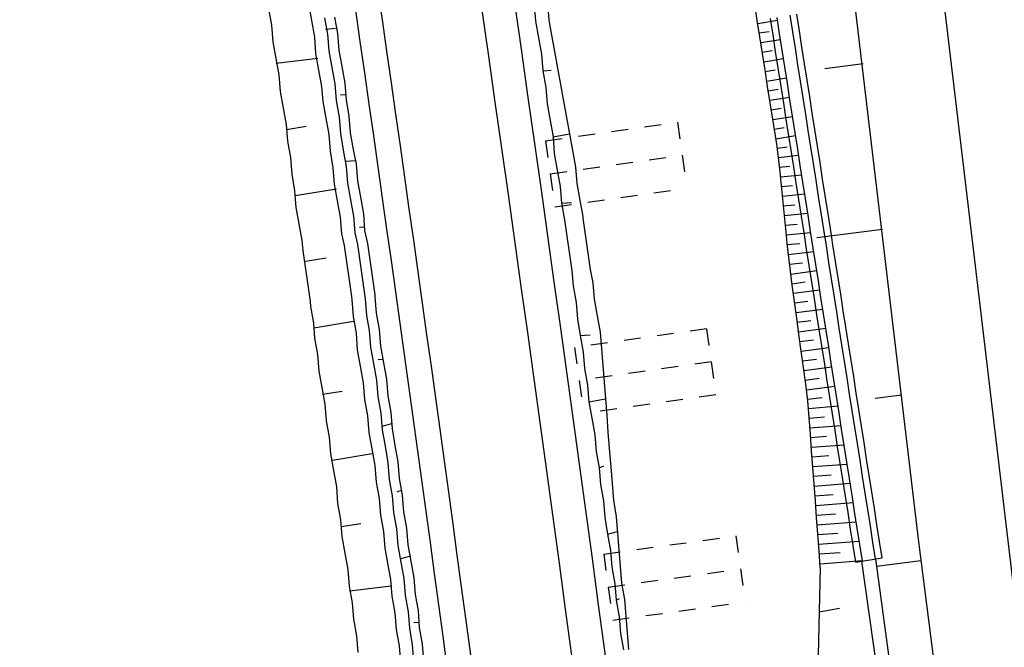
# Model space of a CAD drawing. Extents: x 447693 to 448165, y 439527 to 440695.
# Tile 27 of 88: x 447888 to 447917, y 439774 to 439793. Entities that reach past the tile are written whole.
import ezdxf

# ---------------------------------------------------------------- set-up
doc = ezdxf.new("R2010")
doc.units = 0
doc.header["$LTSCALE"] = 2
doc.header["$MEASUREMENT"] = 0
for name, pattern in [('ACAD_ISO05W100', [0.5, 0.25, -0.25]), ('AUSGEZOGEN', [0]), ('PUNKTX2', [0.5, 0.25, -0.25])]:
    doc.linetypes.add(name, pattern=pattern)
for name, color, linetype in [('DB-GRABEN', 15, 'AUSGEZOGEN'), ('DB-HZV-Stützscheiben', 15, 'CONTINUOUS'), ('DB-Ingenieurbauwerke', 15, 'CONTINUOUS'), ('DB-Regenrückhaltebecken_605', 15, 'CONTINUOUS'), ('DB-Wegboeschungen', 15, 'CONTINUOUS'), ('DB-Wege', 15, 'CONTINUOUS'), ('FBRTOP', 250, 'AUSGEZOGEN')]:
    doc.layers.add(name, color=color, linetype=linetype)

msp = doc.modelspace()

# ---------------------------------------------------------------- linework, layer by layer
at = {"layer": 'DB-GRABEN', "linetype": 'Continuous'}
for p, q in [((447912.19, 439797.257), (447914.547, 439777.396)), ((447912.898, 439791.652), (447911.744, 439791.506)), ((447913.475, 439786.685), (447911.505, 439786.436)), ((447914.052, 439781.718), (447913.252, 439781.617)), ((447914.547, 439777.396), (447915.174, 439772.436)), ((447913.266, 439776.807), (447913.878, 439772.322)), ((447911.61, 439776.547), (447911.497, 439772.022)), ((447912.841, 439776.741), (447914.401, 439765.849)), ((447914.629, 439776.751), (447913.298, 439776.583)), ((447911.577, 439775.221), (447912.187, 439775.334))]:
    msp.add_line(p, q, dxfattribs=at)
at = {"layer": 'DB-HZV-Stützscheiben', "linetype": 'PUNKTX2'}
for p, q in [((447903.37, 439789.342), (447907.331, 439789.903)), ((447907.331, 439789.903), (447907.611, 439787.923)), ((447903.37, 439789.342), (447903.651, 439787.362)), ((447903.651, 439787.362), (447907.611, 439787.923)), ((447908.199, 439783.706), (447904.238, 439783.15)), ((447908.199, 439783.706), (447908.477, 439781.726)), ((447904.238, 439783.15), (447904.516, 439781.169)), ((447908.477, 439781.726), (447904.516, 439781.169)), ((447905.115, 439776.953), (447909.078, 439777.497)), ((447909.078, 439777.497), (447909.35, 439775.515)), ((447905.115, 439776.953), (447905.387, 439774.971)), ((447905.387, 439774.971), (447909.35, 439775.515))]:
    msp.add_line(p, q, dxfattribs=at)
at = {"layer": 'DB-HZV-Stützscheiben', "linetype": 'ACAD_ISO05W100'}
for p, q in [((447903.511, 439788.352), (447907.471, 439788.913)), ((447908.338, 439782.716), (447904.377, 439782.16)), ((447905.251, 439775.962), (447909.214, 439776.506))]:
    msp.add_line(p, q, dxfattribs=at)
at = {"layer": 'DB-Ingenieurbauwerke', "linetype": 'Continuous'}
for p, q in [((447907.114, 439862.373), (447916.08, 439787.026)), ((447916.08, 439787.026), (447927.896, 439687.722))]:
    msp.add_line(p, q, dxfattribs=at)
at = {"layer": 'DB-Regenrückhaltebecken_605', "linetype": 'Continuous'}
for p, q in [((447909.719, 439792.953), (447909.642, 439793.447)), ((447910.192, 439792.521), (447910.114, 439793.015)), ((447910.389, 439792.552), (447910.312, 439793.046)), ((447910.785, 439792.614), (447910.707, 439793.108)), ((447910.982, 439792.645), (447910.905, 439793.139)), ((447909.797, 439792.459), (447909.719, 439792.953)), ((447909.732, 439792.867), (447910.325, 439792.963)), ((447909.778, 439792.579), (447910.074, 439792.627)), ((447909.874, 439791.965), (447909.797, 439792.459)), ((447910.269, 439792.027), (447910.192, 439792.521)), ((447910.467, 439792.058), (447910.389, 439792.552)), ((447910.862, 439792.12), (447910.785, 439792.614)), ((447911.06, 439792.151), (447910.982, 439792.645)), ((447909.823, 439792.29), (447910.415, 439792.386)), ((447910.94, 439791.626), (447910.862, 439792.12)), ((447911.137, 439791.657), (447911.06, 439792.151)), ((447909.868, 439792.002), (447910.165, 439792.05)), ((447909.952, 439791.471), (447909.874, 439791.965)), ((447910.347, 439791.533), (447910.269, 439792.027)), ((447910.544, 439791.564), (447910.467, 439792.058)), ((447909.914, 439791.714), (447910.506, 439791.809)), ((447910.424, 439791.039), (447910.347, 439791.533)), ((447910.622, 439791.07), (447910.544, 439791.564)), ((447911.017, 439791.132), (447910.94, 439791.626)), ((447911.215, 439791.163), (447911.137, 439791.657)), ((447910.029, 439790.977), (447909.952, 439791.471)), ((447909.959, 439791.425), (447910.255, 439791.473)), ((447910.004, 439791.137), (447910.597, 439791.232)), ((447910.107, 439790.483), (447910.029, 439790.977)), ((447910.502, 439790.545), (447910.424, 439791.039)), ((447910.7, 439790.576), (447910.622, 439791.07)), ((447911.095, 439790.638), (447911.017, 439791.132)), ((447911.292, 439790.669), (447911.215, 439791.163)), ((447910.049, 439790.848), (447910.346, 439790.896)), ((447910.095, 439790.56), (447910.687, 439790.655)), ((447911.172, 439790.144), (447911.095, 439790.638)), ((447911.37, 439790.175), (447911.292, 439790.669)), ((447910.184, 439789.989), (447910.107, 439790.483)), ((447910.58, 439790.051), (447910.502, 439790.545)), ((447910.777, 439790.082), (447910.7, 439790.576)), ((447910.14, 439790.272), (447910.436, 439790.319)), ((447910.185, 439789.984), (447910.778, 439790.077)), ((447910.657, 439789.557), (447910.58, 439790.051)), ((447910.855, 439789.588), (447910.777, 439790.082)), ((447911.25, 439789.65), (447911.172, 439790.144)), ((447911.447, 439789.681), (447911.37, 439790.175)), ((447910.262, 439789.495), (447910.184, 439789.989)), ((447910.23, 439789.696), (447910.527, 439789.742)), ((447910.302, 439789.248), (447910.262, 439789.495)), ((447910.276, 439789.408), (447910.869, 439789.499)), ((447910.735, 439789.063), (447910.657, 439789.557)), ((447910.932, 439789.094), (447910.855, 439789.588)), ((447911.327, 439789.156), (447911.25, 439789.65)), ((447911.525, 439789.187), (447911.447, 439789.681)), ((447910.339, 439789.001), (447910.302, 439789.248)), ((447910.322, 439789.125), (447910.618, 439789.166)), ((447911.602, 439788.693), (447911.525, 439789.187)), ((447910.369, 439788.752), (447910.339, 439789.001)), ((447910.359, 439788.842), (447910.961, 439788.911)), ((447910.812, 439788.569), (447910.735, 439789.063)), ((447911.01, 439788.6), (447910.932, 439789.094)), ((447911.405, 439788.662), (447911.327, 439789.156)), ((447910.394, 439788.503), (447910.369, 439788.752)), ((447910.389, 439788.556), (447910.698, 439788.587)), ((447911.087, 439788.106), (447911.01, 439788.6)), ((447911.482, 439788.168), (447911.405, 439788.662)), ((447911.68, 439788.199), (447911.602, 439788.693)), ((447910.443, 439788.005), (447910.394, 439788.503)), ((447910.417, 439788.267), (447911.052, 439788.328)), ((447910.89, 439788.075), (447910.812, 439788.569)), ((447910.493, 439787.507), (447910.443, 439788.005)), ((447910.446, 439787.976), (447910.772, 439788.008)), ((447910.967, 439787.581), (447910.89, 439788.075)), ((447911.165, 439787.612), (447911.087, 439788.106)), ((447911.56, 439787.674), (447911.482, 439788.168)), ((447911.758, 439787.705), (447911.68, 439788.199)), ((447910.475, 439787.686), (447911.143, 439787.75)), ((447911.835, 439787.211), (447911.758, 439787.705)), ((447910.543, 439787.008), (447910.493, 439787.507)), ((447910.504, 439787.395), (447910.846, 439787.428)), ((447911.045, 439787.087), (447910.967, 439787.581)), ((447911.242, 439787.118), (447911.165, 439787.612)), ((447911.637, 439787.18), (447911.56, 439787.674)), ((447910.533, 439787.105), (447911.234, 439787.172)), ((447911.32, 439786.624), (447911.242, 439787.118)), ((447911.715, 439786.686), (447911.637, 439787.18)), ((447911.913, 439786.717), (447911.835, 439787.211)), ((447910.593, 439786.51), (447910.543, 439787.008)), ((447910.562, 439786.814), (447910.921, 439786.849)), ((447911.122, 439786.593), (447911.045, 439787.087)), ((447910.591, 439786.524), (447911.325, 439786.594)), ((447910.617, 439786.261), (447910.593, 439786.51)), ((447911.2, 439786.099), (447911.122, 439786.593)), ((447911.397, 439786.13), (447911.32, 439786.624)), ((447911.793, 439786.192), (447911.715, 439786.686)), ((447911.99, 439786.223), (447911.913, 439786.717)), ((447910.642, 439786.012), (447910.617, 439786.261)), ((447910.62, 439786.231), (447910.995, 439786.269)), ((447912.068, 439785.729), (447911.99, 439786.223)), ((447910.703, 439785.515), (447910.642, 439786.012)), ((447910.651, 439785.936), (447911.414, 439786.023)), ((447911.277, 439785.605), (447911.2, 439786.099)), ((447911.475, 439785.636), (447911.397, 439786.13)), ((447911.87, 439785.698), (447911.793, 439786.192)), ((447910.687, 439785.641), (447911.073, 439785.69)), ((447911.553, 439785.142), (447911.475, 439785.636)), ((447911.948, 439785.204), (447911.87, 439785.698)), ((447912.145, 439785.235), (447912.068, 439785.729)), ((447910.77, 439785.02), (447910.703, 439785.515)), ((447910.725, 439785.35), (447911.504, 439785.453)), ((447911.355, 439785.111), (447911.277, 439785.605)), ((447910.765, 439785.06), (447911.157, 439785.112)), ((447911.432, 439784.617), (447911.355, 439785.111)), ((447911.63, 439784.648), (447911.553, 439785.142)), ((447912.025, 439784.711), (447911.948, 439785.204)), ((447912.223, 439784.742), (447912.145, 439785.235)), ((447910.837, 439784.524), (447910.77, 439785.02)), ((447910.804, 439784.771), (447911.594, 439784.876)), ((447912.3, 439784.248), (447912.223, 439784.742)), ((447910.904, 439784.028), (447910.837, 439784.524)), ((447910.843, 439784.482), (447911.241, 439784.535)), ((447911.51, 439784.124), (447911.432, 439784.617)), ((447911.708, 439784.155), (447911.63, 439784.648)), ((447912.103, 439784.217), (447912.025, 439784.711)), ((447910.882, 439784.192), (447911.685, 439784.299)), ((447911.785, 439783.661), (447911.708, 439784.155)), ((447912.18, 439783.723), (447912.103, 439784.217)), ((447912.378, 439783.754), (447912.3, 439784.248)), ((447910.971, 439783.533), (447910.904, 439784.028)), ((447910.921, 439783.903), (447911.326, 439783.957)), ((447911.588, 439783.63), (447911.51, 439784.124)), ((447910.96, 439783.614), (447911.776, 439783.722)), ((447911.665, 439783.136), (447911.588, 439783.63)), ((447911.863, 439783.167), (447911.785, 439783.661)), ((447912.258, 439783.229), (447912.18, 439783.723)), ((447912.455, 439783.26), (447912.378, 439783.754)), ((447911.038, 439783.037), (447910.971, 439783.533)), ((447911, 439783.324), (447911.41, 439783.379)), ((447912.533, 439782.766), (447912.455, 439783.26)), ((447911.106, 439782.542), (447911.038, 439783.037)), ((447911.039, 439783.035), (447911.866, 439783.145)), ((447911.743, 439782.642), (447911.665, 439783.136)), ((447911.94, 439782.673), (447911.863, 439783.167)), ((447912.335, 439782.735), (447912.258, 439783.229)), ((447911.078, 439782.746), (447911.495, 439782.801)), ((447912.018, 439782.179), (447911.94, 439782.673)), ((447912.413, 439782.241), (447912.335, 439782.735)), ((447912.611, 439782.272), (447912.533, 439782.766)), ((447911.173, 439782.046), (447911.106, 439782.542)), ((447911.117, 439782.455), (447911.957, 439782.569)), ((447911.82, 439782.148), (447911.743, 439782.642)), ((447911.156, 439782.165), (447911.579, 439782.223)), ((447911.898, 439781.654), (447911.82, 439782.148)), ((447912.095, 439781.685), (447912.018, 439782.179)), ((447912.49, 439781.747), (447912.413, 439782.241)), ((447912.688, 439781.778), (447912.611, 439782.272)), ((447911.207, 439781.798), (447911.173, 439782.046)), ((447911.196, 439781.879), (447912.047, 439781.989)), ((447911.236, 439781.55), (447911.207, 439781.798)), ((447911.231, 439781.6), (447911.663, 439781.645)), ((447911.257, 439781.3), (447911.236, 439781.55)), ((447911.975, 439781.16), (447911.898, 439781.654)), ((447912.173, 439781.191), (447912.095, 439781.685)), ((447912.568, 439781.253), (447912.49, 439781.747)), ((447912.766, 439781.284), (447912.688, 439781.778)), ((447911.256, 439781.319), (447912.141, 439781.393)), ((447911.274, 439781.05), (447911.257, 439781.3)), ((447912.25, 439780.697), (447912.173, 439781.191)), ((447912.646, 439780.759), (447912.568, 439781.253)), ((447912.843, 439780.79), (447912.766, 439781.284)), ((447911.311, 439780.549), (447911.274, 439781.05)), ((447911.275, 439781.032), (447911.731, 439781.065)), ((447912.053, 439780.666), (447911.975, 439781.16)), ((447911.297, 439780.74), (447912.233, 439780.81)), ((447912.13, 439780.172), (447912.053, 439780.666)), ((447912.328, 439780.203), (447912.25, 439780.697)), ((447912.723, 439780.265), (447912.646, 439780.759)), ((447912.921, 439780.296), (447912.843, 439780.79)), ((447911.349, 439780.049), (447911.311, 439780.549)), ((447911.319, 439780.449), (447911.798, 439780.485)), ((447911.341, 439780.158), (447912.323, 439780.231)), ((447911.386, 439779.549), (447911.349, 439780.049)), ((447912.208, 439779.678), (447912.13, 439780.172)), ((447912.405, 439779.709), (447912.328, 439780.203)), ((447912.801, 439779.771), (447912.723, 439780.265)), ((447912.998, 439779.802), (447912.921, 439780.296)), ((447911.362, 439779.867), (447911.866, 439779.904)), ((447912.878, 439779.277), (447912.801, 439779.771)), ((447913.076, 439779.308), (447912.998, 439779.802)), ((447911.384, 439779.575), (447912.414, 439779.652)), ((447911.423, 439779.049), (447911.386, 439779.549)), ((447912.285, 439779.184), (447912.208, 439779.678)), ((447912.483, 439779.215), (447912.405, 439779.709)), ((447911.406, 439779.284), (447911.933, 439779.324)), ((447912.363, 439778.69), (447912.285, 439779.184)), ((447912.561, 439778.721), (447912.483, 439779.215)), ((447912.956, 439778.783), (447912.878, 439779.277)), ((447913.153, 439778.814), (447913.076, 439779.308)), ((447911.461, 439778.548), (447911.423, 439779.049)), ((447911.428, 439778.993), (447912.505, 439779.074)), ((447911.449, 439778.702), (447912, 439778.743)), ((447911.498, 439778.048), (447911.461, 439778.548)), ((447912.441, 439778.196), (447912.363, 439778.69)), ((447912.638, 439778.227), (447912.561, 439778.721)), ((447913.033, 439778.289), (447912.956, 439778.783)), ((447913.231, 439778.32), (447913.153, 439778.814)), ((447911.471, 439778.411), (447912.596, 439778.495)), ((447913.111, 439777.795), (447913.033, 439778.289)), ((447913.308, 439777.826), (447913.231, 439778.32)), ((447911.493, 439778.12), (447912.067, 439778.163)), ((447911.536, 439777.548), (447911.498, 439778.048)), ((447912.518, 439777.702), (447912.441, 439778.196)), ((447912.716, 439777.733), (447912.638, 439778.227)), ((447911.515, 439777.829), (447912.687, 439777.916)), ((447912.596, 439777.208), (447912.518, 439777.702)), ((447912.793, 439777.239), (447912.716, 439777.733)), ((447913.188, 439777.301), (447913.111, 439777.795)), ((447913.386, 439777.332), (447913.308, 439777.826)), ((447911.536, 439777.537), (447912.134, 439777.582)), ((447911.573, 439777.048), (447911.536, 439777.548)), ((447911.558, 439777.246), (447912.778, 439777.337)), ((447912.673, 439776.714), (447912.596, 439777.208)), ((447912.871, 439776.745), (447912.793, 439777.239)), ((447913.266, 439776.807), (447913.188, 439777.301)), ((447913.463, 439776.838), (447913.386, 439777.332)), ((447911.61, 439776.547), (447911.573, 439777.048)), ((447911.58, 439776.955), (447912.202, 439777.002)), ((447912.673, 439776.714), (447913.463, 439776.838)), ((447911.602, 439776.664), (447912.869, 439776.759))]:
    msp.add_line(p, q, dxfattribs=at)
at = {"layer": 'DB-Wegboeschungen', "linetype": 'Continuous'}
for p, q in [((447895.066, 439793.303), (447895.155, 439792.808)), ((447896.259, 439793.447), (447896.348, 439792.952)), ((447903.031, 439793.428), (447903.07, 439792.929)), ((447903.43, 439793.459), (447903.469, 439792.96)), ((447896.743, 439793.033), (447896.832, 439792.539)), ((447897.042, 439793.057), (447897.131, 439792.562)), ((447895.155, 439792.808), (447895.195, 439792.31)), ((447896.348, 439792.952), (447896.437, 439792.457)), ((447897.069, 439792.708), (447896.77, 439792.684)), ((447903.07, 439792.929), (447903.159, 439792.435)), ((447903.469, 439792.96), (447903.554, 439792.516)), ((447896.437, 439792.457), (447896.476, 439791.959)), ((447896.832, 439792.539), (447896.871, 439792.04)), ((447897.131, 439792.562), (447897.17, 439792.064)), ((447903.159, 439792.435), (447903.248, 439791.94)), ((447903.554, 439792.516), (447903.643, 439792.021)), ((447895.195, 439792.31), (447895.284, 439791.815)), ((447896.476, 439791.959), (447896.565, 439791.464)), ((447896.871, 439792.04), (447896.96, 439791.546)), ((447897.17, 439792.064), (447897.259, 439791.569)), ((447903.248, 439791.94), (447903.288, 439791.442)), ((447903.643, 439792.021), (447903.732, 439791.527)), ((447895.284, 439791.815), (447895.373, 439791.321)), ((447896.538, 439791.813), (447895.296, 439791.666)), ((447896.96, 439791.546), (447897.049, 439791.051)), ((447897.259, 439791.569), (447897.348, 439791.075)), ((447903.732, 439791.527), (447903.821, 439791.032)), ((447895.373, 439791.321), (447895.412, 439790.822)), ((447896.565, 439791.464), (447896.654, 439790.97)), ((447903.288, 439791.442), (447903.537, 439791.461)), ((447903.288, 439791.442), (447903.377, 439790.947)), ((447896.654, 439790.97), (447896.69, 439790.521)), ((447897.049, 439791.051), (447897.088, 439790.553)), ((447897.348, 439791.075), (447897.387, 439790.576)), ((447903.377, 439790.947), (447903.416, 439790.449)), ((447903.821, 439791.032), (447903.911, 439790.538)), ((447895.412, 439790.822), (447895.501, 439790.328)), ((447897.376, 439790.726), (447897.226, 439790.714)), ((447896.69, 439790.521), (447896.779, 439790.027)), ((447897.088, 439790.553), (447897.177, 439790.058)), ((447897.387, 439790.576), (447897.476, 439790.082)), ((447903.416, 439790.449), (447903.505, 439789.954)), ((447903.911, 439790.538), (447904, 439790.043)), ((447895.501, 439790.328), (447895.59, 439789.833)), ((447897.177, 439790.058), (447897.217, 439789.56)), ((447897.476, 439790.082), (447897.516, 439789.583)), ((447895.59, 439789.833), (447895.629, 439789.335)), ((447895.602, 439789.683), (447896.196, 439789.78)), ((447896.779, 439790.027), (447896.868, 439789.532)), ((447903.505, 439789.954), (447903.594, 439789.46)), ((447904, 439790.043), (447904.089, 439789.549)), ((447896.868, 439789.532), (447896.907, 439789.034)), ((447897.217, 439789.56), (447897.306, 439789.065)), ((447897.516, 439789.583), (447897.605, 439789.089)), ((447903.594, 439789.46), (447904.089, 439789.549)), ((447903.594, 439789.46), (447903.633, 439788.961)), ((447904.089, 439789.549), (447904.178, 439789.054)), ((447895.629, 439789.335), (447895.718, 439788.84)), ((447896.907, 439789.034), (447896.996, 439788.539)), ((447897.306, 439789.065), (447897.395, 439788.571)), ((447897.605, 439789.089), (447897.69, 439788.644)), ((447903.633, 439788.961), (447903.722, 439788.467)), ((447904.178, 439789.054), (447904.267, 439788.559)), ((447895.718, 439788.84), (447895.758, 439788.342)), ((447897.682, 439788.744), (447897.383, 439788.72)), ((447897.395, 439788.571), (447897.434, 439788.072)), ((447897.69, 439788.644), (447897.729, 439788.146)), ((447895.758, 439788.342), (447895.847, 439787.847)), ((447896.996, 439788.539), (447897.035, 439788.041)), ((447903.722, 439788.467), (447903.811, 439787.972)), ((447904.267, 439788.559), (447904.306, 439788.061)), ((447897.035, 439788.041), (447897.124, 439787.546)), ((447897.434, 439788.072), (447897.523, 439787.578)), ((447897.729, 439788.146), (447897.818, 439787.651)), ((447904.306, 439788.061), (447904.395, 439787.566)), ((447895.847, 439787.847), (447895.886, 439787.349)), ((447897.097, 439787.895), (447895.858, 439787.697)), ((447903.811, 439787.972), (447903.851, 439787.474)), ((447897.124, 439787.546), (447897.213, 439787.052)), ((447897.523, 439787.578), (447897.612, 439787.083)), ((447897.818, 439787.651), (447897.907, 439787.156)), ((447903.851, 439787.474), (447904.15, 439787.497)), ((447903.851, 439787.474), (447903.94, 439786.979)), ((447904.395, 439787.566), (447904.484, 439787.072)), ((447895.886, 439787.349), (447895.975, 439786.854)), ((447897.907, 439787.156), (447897.946, 439786.658)), ((447895.975, 439786.854), (447896.064, 439786.359)), ((447897.213, 439787.052), (447897.252, 439786.553)), ((447897.612, 439787.083), (447897.651, 439786.585)), ((447903.94, 439786.979), (447904.161, 439785.442)), ((447904.484, 439787.072), (447904.488, 439787.022)), ((447904.488, 439787.022), (447904.709, 439785.485)), ((447897.252, 439786.553), (447897.33, 439786.208)), ((447897.651, 439786.585), (447897.728, 439786.24)), ((447897.939, 439786.758), (447897.789, 439786.746)), ((447897.946, 439786.658), (447898.028, 439786.263)), ((447896.064, 439786.359), (447896.088, 439786.06)), ((447897.728, 439786.24), (447897.958, 439784.603)), ((447898.028, 439786.263), (447898.249, 439784.726)), ((447896.088, 439786.06), (447896.309, 439784.523)), ((447897.33, 439786.208), (447897.551, 439784.671)), ((447896.793, 439785.821), (447896.174, 439785.722)), ((447904.161, 439785.442), (447904.196, 439784.993)), ((447904.709, 439785.485), (447904.79, 439785.09)), ((447904.79, 439785.09), (447904.83, 439784.591)), ((447904.196, 439784.993), (447904.285, 439784.498)), ((447896.309, 439784.523), (447896.321, 439784.374)), ((447897.551, 439784.671), (447897.559, 439784.571)), ((447897.559, 439784.571), (447897.598, 439784.073)), ((447897.95, 439784.702), (447897.958, 439784.603)), ((447897.958, 439784.603), (447897.997, 439784.104)), ((447898.249, 439784.726), (447898.253, 439784.676)), ((447898.253, 439784.676), (447898.292, 439784.177)), ((447904.285, 439784.498), (447904.324, 439784)), ((447904.83, 439784.591), (447904.919, 439784.097)), ((447896.321, 439784.374), (447896.41, 439783.879)), ((447898.292, 439784.177), (447898.381, 439783.683)), ((447896.41, 439783.879), (447896.445, 439783.43)), ((447897.61, 439783.923), (447896.421, 439783.729)), ((447897.598, 439784.073), (447897.687, 439783.578)), ((447897.997, 439784.104), (447898.082, 439783.659)), ((447904.324, 439784), (447904.413, 439783.505)), ((447904.919, 439784.097), (447905.008, 439783.602)), ((447897.687, 439783.578), (447897.726, 439783.08)), ((447898.082, 439783.659), (447898.121, 439783.161)), ((447898.381, 439783.683), (447898.42, 439783.184)), ((447905.008, 439783.602), (447905.047, 439783.104)), ((447896.445, 439783.43), (447896.534, 439782.936)), ((447904.413, 439783.505), (447904.713, 439783.529)), ((447904.413, 439783.505), (447904.503, 439783.011)), ((447897.726, 439783.08), (447897.815, 439782.585)), ((447898.121, 439783.161), (447898.21, 439782.666)), ((447898.42, 439783.184), (447898.509, 439782.69)), ((447904.503, 439783.011), (447904.542, 439782.512)), ((447905.047, 439783.104), (447905.086, 439782.605)), ((447896.534, 439782.936), (447896.573, 439782.437)), ((447898.21, 439782.666), (447898.299, 439782.172)), ((447898.501, 439782.79), (447898.352, 439782.778)), ((447898.509, 439782.69), (447898.598, 439782.195)), ((447896.573, 439782.437), (447896.662, 439781.943)), ((447897.815, 439782.585), (447897.904, 439782.091)), ((447904.542, 439782.512), (447904.631, 439782.018)), ((447905.086, 439782.605), (447905.125, 439782.107)), ((447897.904, 439782.091), (447897.944, 439781.592)), ((447898.299, 439782.172), (447898.338, 439781.673)), ((447898.598, 439782.195), (447898.638, 439781.697)), ((447905.125, 439782.107), (447905.165, 439781.609)), ((447896.662, 439781.943), (447896.751, 439781.448)), ((447896.678, 439781.743), (447897.272, 439781.84)), ((447904.631, 439782.018), (447904.67, 439781.519)), ((447897.944, 439781.592), (447898.033, 439781.098)), ((447898.338, 439781.673), (447898.428, 439781.179)), ((447898.638, 439781.697), (447898.727, 439781.202)), ((447904.67, 439781.519), (447905.165, 439781.609)), ((447904.67, 439781.519), (447904.759, 439781.025)), ((447905.165, 439781.609), (447905.204, 439781.11)), ((447896.751, 439781.448), (447896.79, 439780.95)), ((447898.727, 439781.202), (447898.766, 439780.704)), ((447896.79, 439780.95), (447896.879, 439780.455)), ((447898.033, 439781.098), (447898.072, 439780.599)), ((447898.428, 439781.179), (447898.467, 439780.68)), ((447904.759, 439781.025), (447904.848, 439780.53)), ((447905.204, 439781.11), (447905.243, 439780.612)), ((447898.072, 439780.599), (447898.161, 439780.105)), ((447898.754, 439780.853), (447898.459, 439780.78)), ((447898.467, 439780.68), (447898.556, 439780.186)), ((447898.766, 439780.704), (447898.855, 439780.209)), ((447905.243, 439780.612), (447905.282, 439780.113)), ((447896.879, 439780.455), (447896.919, 439779.957)), ((447904.848, 439780.53), (447904.887, 439780.032)), ((447898.161, 439780.105), (447898.25, 439779.61)), ((447898.556, 439780.186), (447898.645, 439779.691)), ((447898.855, 439780.209), (447898.944, 439779.715)), ((447904.887, 439780.032), (447904.976, 439779.537)), ((447905.282, 439780.113), (447905.325, 439779.565)), ((447896.919, 439779.957), (447897.008, 439779.462)), ((447898.173, 439779.955), (447896.984, 439779.761)), ((447898.944, 439779.715), (447898.983, 439779.216)), ((447897.008, 439779.462), (447897.097, 439778.968)), ((447898.25, 439779.61), (447898.289, 439779.112)), ((447898.645, 439779.691), (447898.684, 439779.193)), ((447904.976, 439779.537), (447905.122, 439779.599)), ((447904.976, 439779.537), (447905.016, 439779.039)), ((447905.325, 439779.565), (447905.365, 439779.066)), ((447898.684, 439779.193), (447898.773, 439778.698)), ((447898.983, 439779.216), (447899.072, 439778.722)), ((447897.097, 439778.968), (447897.136, 439778.469)), ((447898.289, 439779.112), (447898.378, 439778.617)), ((447899.06, 439778.871), (447898.915, 439778.81)), ((447905.016, 439779.039), (447905.105, 439778.544)), ((447905.365, 439779.066), (447905.404, 439778.568)), ((447898.378, 439778.617), (447898.417, 439778.119)), ((447898.773, 439778.698), (447898.812, 439778.2)), ((447899.072, 439778.722), (447899.111, 439778.223)), ((447905.105, 439778.544), (447905.144, 439778.046)), ((447905.404, 439778.568), (447905.493, 439778.073)), ((447897.136, 439778.469), (447897.225, 439777.975)), ((447897.225, 439777.975), (447897.264, 439777.476)), ((447898.417, 439778.119), (447898.506, 439777.624)), ((447898.812, 439778.2), (447898.901, 439777.705)), ((447899.111, 439778.223), (447899.2, 439777.729)), ((447905.144, 439778.046), (447905.233, 439777.551)), ((447905.493, 439778.073), (447905.532, 439777.575)), ((447897.241, 439777.775), (447897.835, 439777.872)), ((447898.901, 439777.705), (447898.941, 439777.207)), ((447899.2, 439777.729), (447899.24, 439777.23)), ((447897.264, 439777.476), (447897.353, 439776.982)), ((447898.506, 439777.624), (447898.546, 439777.126)), ((447905.233, 439777.551), (447905.528, 439777.625)), ((447905.233, 439777.551), (447905.322, 439777.057)), ((447905.532, 439777.575), (447905.571, 439777.076)), ((447898.546, 439777.126), (447898.631, 439776.681)), ((447898.941, 439777.207), (447899.03, 439776.712)), ((447899.24, 439777.23), (447899.329, 439776.736)), ((447905.322, 439777.057), (447905.361, 439776.558)), ((447905.571, 439777.076), (447905.61, 439776.578)), ((447897.353, 439776.982), (447897.442, 439776.487)), ((447899.317, 439776.885), (447899.022, 439776.812)), ((447897.442, 439776.487), (447897.482, 439775.989)), ((447898.631, 439776.681), (447898.72, 439776.186)), ((447899.03, 439776.712), (447899.119, 439776.218)), ((447899.329, 439776.736), (447899.418, 439776.241)), ((447905.361, 439776.558), (447905.45, 439776.064)), ((447905.61, 439776.578), (447905.65, 439776.08)), ((447898.72, 439776.186), (447898.759, 439775.688)), ((447899.119, 439776.218), (447899.158, 439775.719)), ((447899.418, 439776.241), (447899.457, 439775.743)), ((447897.482, 439775.989), (447897.571, 439775.494)), ((447898.736, 439775.987), (447897.493, 439775.839)), ((447905.45, 439776.064), (447905.489, 439775.565)), ((447905.65, 439776.08), (447905.739, 439775.585)), ((447898.759, 439775.688), (447898.848, 439775.193)), ((447899.158, 439775.719), (447899.247, 439775.225)), ((447899.457, 439775.743), (447899.546, 439775.248)), ((447905.489, 439775.565), (447905.585, 439775.623)), ((447905.739, 439775.585), (447905.778, 439775.087)), ((447897.571, 439775.494), (447897.61, 439774.996)), ((447905.489, 439775.565), (447905.579, 439775.071)), ((447897.61, 439774.996), (447897.699, 439774.501)), ((447898.848, 439775.193), (447898.887, 439774.695)), ((447899.247, 439775.225), (447899.286, 439774.726)), ((447899.546, 439775.248), (447899.585, 439774.75)), ((447905.579, 439775.071), (447905.618, 439774.572)), ((447905.778, 439775.087), (447905.817, 439774.588)), ((447898.887, 439774.695), (447898.976, 439774.2)), ((447899.286, 439774.726), (447899.375, 439774.232)), ((447899.573, 439774.899), (447899.424, 439774.888)), ((447899.585, 439774.75), (447899.674, 439774.255)), ((447897.699, 439774.501), (447897.738, 439774.003)), ((447905.618, 439774.572), (447905.707, 439774.078)), ((447905.817, 439774.588), (447905.856, 439774.09)), ((447898.976, 439774.2), (447899.016, 439773.702)), ((447899.375, 439774.232), (447899.414, 439773.733)), ((447899.674, 439774.255), (447899.713, 439773.757))]:
    msp.add_line(p, q, dxfattribs=at)
at = {"layer": 'DB-Wege', "linetype": 'Continuous'}
for major_axis, start_param, end_param in [((1984.304, 269.336), -0.065782, 0.023467), ((1983.313, 269.209), -0.065786, 0.023463), ((1980.341, 268.794), -0.03762, 0.023469), ((1979.599, 268.689), -0.037618, 0.023103)]:
    msp.add_ellipse((445920.406, 439507.957), major_axis=major_axis, ratio=1, start_param=start_param, end_param=end_param, dxfattribs=at)
at = {"layer": 'FBRTOP'}
msp.add_lwpolyline([(447863.757, 440675.122, 0.000001), (447863.91, 440674.157, -0.000001), (447871.768, 440624.779), (447883.554, 440550.71, -0.000005), (447893.375, 440488.987, 0.000006), (447903.196, 440427.263, 0.000001), (447911.053, 440377.884, -0.000001), (447918.911, 440328.506), (447930.697, 440254.437, -0.000002), (447938.554, 440205.059, 0.000002), (447946.411, 440155.68), (447958.197, 440081.611), (447966.054, 440032.233, 0.000001), (447971.947, 439995.199, -0.000001), (447977.84, 439958.164, -0.000005), (447983.732, 439921.13, 0.000005), (447989.625, 439884.096, 0.000004), (447997.482, 439834.718, -0.000003), (448005.34, 439785.34, 0), (448016.799, 439713.325, -0.000001), (448024.983, 439661.892, -0.000001), (448032.84, 439612.513, 0.000002), (448040.697, 439563.134), (448042.115, 439554.224, -0.000002)], format="xyb", dxfattribs=at)
at = {"layer": 'FBRTOP', "const_width": 0.5}
for points in [[(447874.057, 440515.262, 0.001447), (447878.561, 440486.63, 0.000006), (447888.382, 440424.906, 0.000001), (447896.24, 440375.527, -0.000001), (447904.097, 440326.148), (447915.883, 440252.08, -0.000002), (447923.74, 440202.702, 0.000002), (447931.597, 440153.323), (447943.383, 440079.254), (447951.24, 440029.876, 0.000001), (447957.133, 439992.842, -0.000001), (447963.026, 439955.807, -0.000005), (447968.919, 439918.773, 0.000005), (447974.811, 439881.739, 0.000004), (447982.669, 439832.361, -0.000003), (447990.526, 439782.982, 0), (448001.985, 439710.967, -0.000001), (448010.169, 439659.535, -0.000001), (448018.026, 439610.156, 0.000002), (448025.883, 439560.777), (448027.301, 439551.866, -0.000002)], [(447869.981, 440514.593, -0.002287), (447874.611, 440486.001, 0.000006), (447884.432, 440424.278, 0.000001), (447892.289, 440374.899, -0.000001), (447900.147, 440325.52), (447911.933, 440251.452, -0.000002), (447919.79, 440202.073, 0.000002), (447927.647, 440152.695), (447939.433, 440078.626), (447947.29, 440029.248, 0.000001), (447953.183, 439992.213, -0.000001), (447959.076, 439955.179, -0.000005), (447964.968, 439918.145, 0.000005), (447970.861, 439881.111, 0.000004), (447978.718, 439831.732, -0.000003), (447986.576, 439782.354, 0), (447998.035, 439710.339, -0.000001), (448006.219, 439658.907, -0.000001), (448014.076, 439609.528, 0.000002), (448021.933, 439560.149), (448023.351, 439551.238, -0.000002)]]:
    msp.add_lwpolyline(points, format="xyb", dxfattribs=at)

doc.saveas('drawing.dxf')
